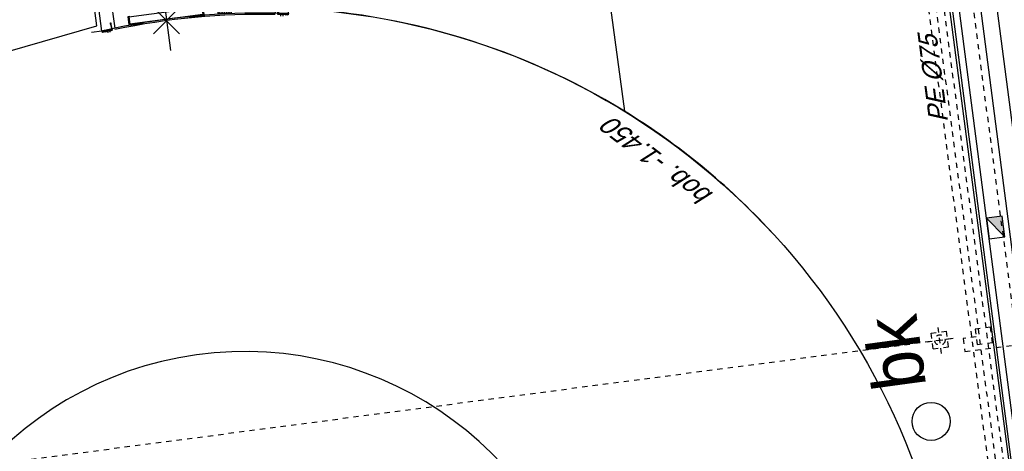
# Model space of a CAD drawing. Header units: metres. Extents: x 118052 to 118564, y 454784 to 455719.
# Tile 42 of 160: x 118227 to 118246, y 455224 to 455232. Entities that reach past the tile are written whole.
import ezdxf

# ---------------------------------------------------------------- set-up
doc = ezdxf.new("R2010")
doc.units = ezdxf.units.M
doc.header["$LTSCALE"] = 0.5
doc.header["$PDMODE"] = 3
doc.header["$PDSIZE"] = 0.25
for name, pattern in [('CENTER', [2, 1.25, -0.25, 0.25, -0.25]), ('HIDDEN2', [4.762499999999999, 3.175, -1.5875]), ('Tauw_L_Center1', [13, 8, -1.67, 1.66, -1.67]), ('Tauw_L_Center2', [6.4990000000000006, 4, -0.833, 0.833, -0.833])]:
    doc.linetypes.add(name, pattern=pattern)
for name, color, linetype in [('_gebouwen', 7, 'Continuous'), ('_molgoot', 7, 'Continuous'), ('_straatkolk', 7, 'Continuous'), ('_tb13', 7, 'Continuous'), ('_verharding', 7, 'Continuous'), ('Koningsstal VIEUWPORT', 254, 'Continuous'), ('TOPOD25', 6, 'Continuous'), ('ZU_B_-_EL999---LD_PE-65_sdr00~H_-----', 1, 'Tauw_L_Center2'), ('ZU_B_-_EL999---SYM_DRAINPUT~-_002--', 2, 'Tauw_L_Center2'), ('ZU_N_-_AB00----ONDERDEEL__18_^200~N_-----', 7, 'Continuous'), ('ZU_N_-_AL999---LP_PE-75_sdr00__18_^200~-_-----', 7, 'Continuous'), ('ZU_N_-_EL999---LB_PE-110_sdr00~H_-----', 2, 'Tauw_L_Center2'), ('ZU_N_-_EL999---LK_pvc125_sdr34~H_-----', 2, 'Tauw_L_Center2'), ('ZU_N_-_EL999---LP_PE-75_sdr00~H_-----', 2, 'Tauw_L_Center2'), ('ZU_N_-_EL999---LR_PE-110_sdr00~H_-----', 2, 'Tauw_L_Center2'), ('ZU_N_-_EL999---LW_gvk900_vgr05~H_-----', 2, 'Tauw_L_Center1'), ('ZU_N_-_EL999---LW_gvk900_vgr05~W_-----', 2, 'Continuous'), ('ZU_N_-_EL999---SYM_STRAATKOLK~-_----c', 7, 'Tauw_L_Center2'), ('ZU_N_D_EB00--F-METSELWERK~-_-----', 7, 'Continuous')]:
    doc.layers.add(name, color=color, linetype=linetype)
doc.styles.add('ROMANS', font='tcb_ltype.shx')
doc.styles.add('tcb_isocp', font='tcb_isocp.shx')
pattern_1 = [(135, (-9977.63775016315, 13604.63729068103), (-16.83798022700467, -16.83798022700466), []), (224.9999999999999, (-9977.63775016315, 13604.63729068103), (16.83798022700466, -16.83798022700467), [])]

# ---------------------------------------------------------------- blocks, each defined once
blk = doc.blocks.new('*U9')
at = {"layer": '_straatkolk'}
blk.add_hatch(color=256, dxfattribs=at).paths.add_polyline_path([(0.1997073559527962, -0.1502915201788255), (0.1997073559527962, 0.1497084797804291), (-0.2002926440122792, -0.1502915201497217)])
blk.add_lwpolyline([(0.1997073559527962, -0.1502915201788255), (0.1997073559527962, 0.1497084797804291), (-0.2002926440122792, 0.1497084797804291), (-0.2002926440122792, -0.1502915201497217)], close=True, dxfattribs=at)
blk.add_lwpolyline([(-0.2002926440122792, -0.1502915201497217), (0.1997073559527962, 0.1497084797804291)], dxfattribs=at)
blk = doc.blocks.new('_ZUSTRPBA')
at = {"linetype": 'CENTER'}
for p, q in [((-140, 0), (140, 0)), ((0, 140), (0, -140))]:
    blk.add_line(p, q, dxfattribs=at)
at = {"color": 8, "linetype": 'HIDDEN2'}
blk.add_circle((0, 0), 115, dxfattribs=at)
for radius in [95, 83]:
    blk.add_circle((0, 0), radius)
at = {"linetype": 'CENTER'}
blk.add_point((0, 0), dxfattribs=at)
blk = doc.blocks.new('KSB900')
at = {"color": 0}
for p, q in [((-725, 0), (-450, 0)), ((-450, 0), (-450, -20)), ((450, 0), (725, 0)), ((450, 0), (450, -20)), ((725, -20), (725, 0)), ((-725, -20), (-725, -9.094947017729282e-13)), ((-725, -20), (-450, -20)), ((-725, -170), (-685, -170)), ((-705, -24), (705, -24)), ((-705, -166), (-705, -24)), ((704.9999999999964, -166), (-705, -166)), ((450, -20), (725, -20)), ((725, -170), (685, -170)), ((704.9999999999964, -166), (705, -24))]:
    blk.add_line(p, q, dxfattribs=at)
for points in [[(-685, -170), (-725, -170), (-725, -20), (-685, -20)], [(-685, -166), (-721, -166), (-721, -24), (-685, -24)], [(685, -170), (725, -170), (725, -20), (685, -20)], [(685, -166), (721, -166), (721, -24), (685, -24)]]:
    blk.add_lwpolyline(points, dxfattribs=at)
blk.add_point((0, 0), dxfattribs=at)
blk = doc.blocks.new('A$C4EE30D3E')
at = {"layer": 'ZU_N_D_EB00--F-METSELWERK~-_-----'}
h = blk.add_hatch(dxfattribs=at)
h.set_pattern_fill('ANSI37,_O', color=256, scale=7.5, angle=450)
h.set_pattern_definition(pattern_1)
edge = h.paths.add_edge_path()
edge.add_line((-32.89370258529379, 1189.40447123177), (-57.90864080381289, 1186.947152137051))
edge.add_arc((-13369.98408939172, -57.40704608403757), 13370.10733388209, 365.3402394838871, 365.601176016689)
edge.add_line((-63.71371213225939, 1247.55991395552), (-38.71022441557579, 1250.131130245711))
edge.add_arc((-13369.98408939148, -57.40704608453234), 13395.24239965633, 365.34074641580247, 365.6016829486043, ccw=False)
h = blk.add_hatch(color=256, dxfattribs=at)
edge = h.paths.add_edge_path()
edge.add_arc((84.8590095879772, 1065.327986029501), 9.999999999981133, 575.0587217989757, 875.0587217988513)
edge.add_line((75.79160511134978, 1069.544877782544), (-36.44898328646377, 1059.609173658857))
edge.add_line((-36.44898328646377, 1059.609173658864), (-48.03008676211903, 1190.437331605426))
edge.add_line((-48.03008676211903, 1190.437331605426), (-57.99113526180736, 1189.555564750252))
edge.add_line((-57.99113526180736, 1189.555564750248), (-45.52826493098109, 1048.766358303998))
edge.add_line((-45.52826493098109, 1048.766358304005), (76.67337196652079, 1059.583829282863))
h = blk.add_hatch(dxfattribs=at)
h.set_pattern_fill('AR-SAND,_O', color=256, scale=5, angle=2668.310078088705)
h.set_pattern_definition([(185.8100780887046, (-6408.881172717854, -21602.00957249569), (-121.7424062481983, -212.4243824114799), [0, -193.04, 0, -215.9, 0, -206.375]), (155.8100780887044, (-6408.881172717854, -21602.00957249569), (-379.5324667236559, -186.9022697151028), [0, -104.14, 0, -173.99, 0, -66.67500000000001]), (115.8100780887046, (-6275.961533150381, -21684.07012036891), (-336.9065902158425, 207.151389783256), [0, -63.5, 0, -228.6, 0, -298.45]), (105.8100780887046, (-6275.961533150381, -21684.07012036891), (-383.4112760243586, 105.7108236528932), [0, -31.75, 0, -149.86, 0, -171.45])])
h.paths.add_polyline_path([(-13.01209924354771, -1250.000002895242), (2319.999854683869, -1250.000002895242), (4139.999854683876, -1250.000002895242), (4139.999854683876, -1000.000002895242), (6.954918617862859, -1000.000002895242, -0.004675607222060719)])
h = blk.add_hatch(dxfattribs=at)
h.set_pattern_fill('LINE,_O', color=256, scale=12.5, angle=2668.310078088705)
h.set_pattern_definition([(148.3100780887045, (-6408.881172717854, -21602.00957249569), (-20.84871643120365, -33.77023362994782), [])])
h.paths.add_polyline_path([(-13.01209924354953, -1250.000002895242), (2319.999854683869, -1250.000002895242), (4139.999854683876, -1250.000002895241), (4139.999854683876, -1000.000002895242), (6.95491861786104, -1000.000002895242, -0.004675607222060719)])
h = blk.add_hatch(color=256, dxfattribs=at)
edge = h.paths.add_edge_path()
edge.add_arc((-32.43824012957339, -2152.169178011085), 9.999999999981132, -159.22562555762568, 140.7743744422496, ccw=False)
edge.add_line((-41.78808417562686, -2155.716066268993), (-153.0100284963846, -2137.650989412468))
edge.add_line((-153.0100284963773, -2137.650989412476), (-174.0667670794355, -2267.291811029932))
edge.add_line((-174.0667670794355, -2267.291811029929), (-183.9374136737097, -2265.688584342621))
edge.add_line((-183.9374136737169, -2265.688584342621), (-161.2774484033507, -2126.177116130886))
edge.add_line((-161.2774484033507, -2126.177116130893), (-40.18485748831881, -2145.845419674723))
h = blk.add_hatch(dxfattribs=at)
h.set_pattern_fill('ANSI37,_O', color=256, scale=7.5, angle=450)
h.set_pattern_definition(pattern_1)
h.paths.add_polyline_path([(-173.8810488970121, -2266.14839284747), (-174.0667670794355, -2267.291811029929), (-183.515269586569, -2265.75715053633, -0.001095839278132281), (-193.321902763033, -2323.536728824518), (-168.7032765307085, -2327.895209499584), (-159.0652693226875, -2268.556524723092)])
h = blk.add_hatch(dxfattribs=at)
h.set_pattern_fill('10300013,O', color=256, scale=75000, angle=360)
h.set_pattern_definition([(135, (819.9998546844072, -7044.293678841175), (-106.0660171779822, -106.0660171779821), []), (135, (766.9673546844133, -7044.293678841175), (-106.0660171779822, -106.0660171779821), [])])
h.paths.add_polyline_path([(209.999854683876, -5839.293678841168), (139.9998546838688, -5839.293678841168), (139.9998546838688, -5619.293678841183), (-0.0001453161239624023, -5619.293678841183), (-0.0001453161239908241, -8469.293678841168), (1639.999854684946, -8469.293678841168), (1639.999854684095, -8354.29367884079), (1597.999854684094, -8354.29367884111), (1597.999854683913, -8259.293678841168), (209.999854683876, -8259.293678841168)])
h = blk.add_hatch(dxfattribs=at)
h.set_pattern_fill('10300013,O', color=256, scale=75000, angle=360)
h.set_pattern_definition([(135, (3624.999854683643, -7044.293678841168), (-106.0660171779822, -106.0660171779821), []), (135, (3571.967354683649, -7044.293678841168), (-106.0660171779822, -106.0660171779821), [])])
h.paths.add_polyline_path([(4389.999854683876, -5619.293678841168), (4269.999854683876, -5619.293678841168), (4269.999854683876, -5839.293678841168), (4179.999854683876, -5839.293678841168), (4179.999854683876, -8259.293678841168), (2901.999854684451, -8259.293678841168), (2901.999854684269, -8354.29367884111), (2859.999854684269, -8354.29367884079), (2859.999854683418, -8469.293678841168), (4389.999854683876, -8469.293678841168)])
for p, q in [((-38.83307721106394, 1249.999997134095), (-38.83307721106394, 1449.999997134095)), ((-32.86417785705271, 1148.270619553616), (-81.52572037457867, 1143.963027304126)), ((-38.71050183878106, 1250.131101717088), (-63.71371213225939, 1247.55991395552)), ((-32.89370258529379, 1189.40447123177), (-57.90864080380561, 1186.947152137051)), ((-28.98440369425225, 1104.442006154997), (-77.64594621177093, 1100.134413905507)), ((4139.999854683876, 999.9999971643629), (-16.67772613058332, 999.9999971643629)), ((4139.999854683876, -5619.293678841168), (4139.999854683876, 999.9999971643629)), ((262.8052948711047, 0), (-573.2396864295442, 0)), ((6.954918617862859, -1000.000002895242), (2069.999854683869, -1000.000002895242)), ((2069.999854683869, -1000.000002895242), (2319.999854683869, -1000.000002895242)), ((2319.999854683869, -1000.000002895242), (4139.999854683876, -1000.000002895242)), ((2319.999854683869, -1250.000002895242), (4139.999854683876, -1250.000002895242)), ((-155.8770257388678, -2226.338548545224), (-204.0969384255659, -2218.506493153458)), ((-148.8228283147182, -2182.907703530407), (-197.0427410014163, -2175.075648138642)), ((-168.683258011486, -2327.771960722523), (-128.5749486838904, -2080.83561042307)), ((-169.1260816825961, -2327.820356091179), (-193.7432681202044, -2323.462130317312)), ((-158.514046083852, -2268.646119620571), (-183.3238062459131, -2264.613582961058)), ((249.999854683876, -2750.000002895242), (2069.999854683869, -2750.000002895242)), ((249.999854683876, -2816.987301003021), (2069.999854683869, -2816.987301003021)), ((2319.999854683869, -2750.000002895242), (4139.999854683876, -2750.000002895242)), ((2319.999854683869, -2816.987301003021), (4139.999854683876, -2816.987301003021)), ((249.999854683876, -5361.640278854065), (2069.999854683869, -5361.640278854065)), ((2319.999854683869, -5361.640278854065), (4139.999854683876, -5361.640278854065)), ((-0.0001453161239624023, -8469.293678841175), (-0.0001453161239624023, -5619.293678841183)), ((-0.0001453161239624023, -5619.293678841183), (139.9998546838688, -5619.293678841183)), ((139.9998546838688, -5839.293678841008), (139.9998546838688, -5619.293678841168)), ((139.9998546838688, -5619.293678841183), (139.9998546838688, -5839.293678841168)), ((249.999854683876, -5486.640278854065), (2069.999854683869, -5486.640278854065)), ((2069.999854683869, -5611.640278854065), (2319.999854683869, -5611.640278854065)), ((2319.999854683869, -5486.640278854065), (4139.999854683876, -5486.640278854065)), ((4269.999854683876, -5619.293678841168), (4389.999854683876, -5619.293678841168)), ((4269.999854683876, -5839.293678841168), (4269.999854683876, -5619.293678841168)), ((4269.999854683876, -5619.293678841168), (4389.999854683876, -5619.293678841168)), ((4269.999854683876, -5839.293678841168), (4269.999854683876, -5619.293678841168)), ((4389.999854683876, -5619.293678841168), (4389.999854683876, -8469.293678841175)), ((139.9998546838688, -5839.293678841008), (249.999854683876, -5839.293678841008)), ((139.9998546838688, -5839.293678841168), (209.999854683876, -5839.293678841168)), ((209.999854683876, -8259.293678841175), (209.999854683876, -5839.293678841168)), ((249.999854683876, -7111.640278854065), (249.999854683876, -5839.293678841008)), ((249.999854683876, -5839.293678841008), (4139.999854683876, -5839.293678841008)), ((4159.999854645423, -5839.293678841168), (4069.999854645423, -5839.293678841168)), ((4139.999854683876, -7111.640278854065), (4139.999854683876, -5839.293678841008)), ((4139.999854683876, -5839.293678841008), (4269.999854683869, -5839.293678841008)), ((4139.999854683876, -5839.293678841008), (4169.999854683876, -5839.293678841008)), ((4179.999854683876, -5839.293678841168), (4179.999854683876, -8259.293678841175)), ((249.999854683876, -7111.640278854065), (4139.999854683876, -7111.640278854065)), ((-0.0001453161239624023, -7361.640278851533), (-0.0001453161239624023, -9511.295225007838)), ((249.9998547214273, -9261.295225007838), (249.9998546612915, -7361.640278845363)), ((4139.999854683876, -7361.640278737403), (249.9998546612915, -7361.640278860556)), ((4139.999854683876, -7361.640278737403), (4139.999854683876, -9261.295225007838)), ((4389.999854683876, -9511.295225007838), (4389.999854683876, -7361.640278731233)), ((209.999854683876, -8259.293678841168), (1664.999854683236, -8259.293678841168)), ((1597.999854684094, -8354.29367884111), (1597.999854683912, -8259.293678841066)), ((1609.999854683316, -8269.293678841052), (1597.999854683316, -8269.29367884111)), ((1597.999854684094, -8354.29367884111), (1597.999854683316, -8269.29367884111)), ((1664.999854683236, -8259.293678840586), (1609.999854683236, -8259.293678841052)), ((1609.999854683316, -8269.293678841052), (1609.999854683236, -8259.293678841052)), ((1664.999854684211, -8374.293678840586), (1664.999854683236, -8259.293678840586)), ((2834.999854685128, -8259.293678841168), (4179.999854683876, -8259.293678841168)), ((2834.999854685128, -8259.293678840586), (2889.999854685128, -8259.293678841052)), ((2834.999854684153, -8374.293678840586), (2834.999854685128, -8259.293678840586)), ((2889.999854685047, -8269.293678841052), (2889.999854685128, -8259.293678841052)), ((2889.999854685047, -8269.293678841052), (2901.999854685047, -8269.29367884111)), ((2901.999854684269, -8354.29367884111), (2901.999854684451, -8259.293678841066)), ((2901.999854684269, -8354.29367884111), (2901.999854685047, -8269.29367884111)), ((-0.0001453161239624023, -8469.293678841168), (4389.999854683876, -8469.293678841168)), ((1639.999854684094, -8354.29367884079), (1597.999854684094, -8354.29367884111)), ((1639.999854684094, -8354.29367884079), (1597.999854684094, -8354.29367884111)), ((1639.999854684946, -8469.29367883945), (1639.999854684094, -8354.29367884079)), ((1664.999854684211, -8374.293678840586), (1639.999854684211, -8374.29367884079)), ((1664.999854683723, -8316.820662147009), (2834.99985468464, -8316.820662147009)), ((1724.097308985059, -8316.820662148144), (1736.36602673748, -8316.820662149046)), ((1724.097308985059, -8381.815130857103), (1736.36602673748, -8381.815130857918)), ((1914.089940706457, -8733.79666702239), (1734.551874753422, -8381.815130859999)), ((2720.018102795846, -8381.815130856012), (1786.525841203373, -8381.815130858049)), ((2700.018102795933, -8342.120140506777), (1799.981606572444, -8342.120140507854)), ((1799.981606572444, -8342.120140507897), (2713.473868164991, -8342.120140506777)), ((2773.611825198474, -8381.81513085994), (1914.089940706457, -8733.79666702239)), ((2713.473868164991, -8381.81513085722), (2713.473868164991, -8342.120140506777)), ((2775.902400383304, -8316.820662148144), (2763.633682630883, -8316.820662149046)), ((2775.902400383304, -8381.815130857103), (2763.633682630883, -8381.815130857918)), ((2834.999854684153, -8374.293678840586), (2834.999854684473, -8327.005339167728)), ((2834.999854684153, -8374.293678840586), (2859.999854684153, -8374.29367884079)), ((2859.999854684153, -8374.29367884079), (2859.999854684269, -8354.29367884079)), ((2859.999854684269, -8354.29367884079), (2901.999854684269, -8354.29367884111)), ((2859.999854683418, -8469.29367883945), (2859.999854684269, -8354.29367884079)), ((2859.999854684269, -8354.29367884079), (2901.999854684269, -8354.29367884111)), ((4139.999854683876, -9261.295225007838), (249.9998547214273, -9261.295225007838)), ((-0.0001453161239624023, -9511.295225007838), (4389.999854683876, -9511.295225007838)), ((1734.99985464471, -11159.69268491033), (1734.999854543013, -9511.295225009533)), ((2654.999854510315, -9511.295225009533), (2654.999854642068, -11159.69268488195)), ((2654.999854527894, -9710.015632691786), (1734.999854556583, -9710.01563272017)), ((2654.999854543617, -9906.690315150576), (1734.999854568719, -9906.690315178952)), ((2654.999854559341, -10103.36499760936), (1734.999854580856, -10103.36499763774)), ((2654.999854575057, -10300.03968006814), (1734.999854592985, -10300.03968009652)), ((2654.99985459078, -10496.71436252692), (1734.999854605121, -10496.71436255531)), ((1694.999854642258, -11200.00000292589), (1694.999854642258, -10600.00000292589)), ((1694.999854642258, -10600.00000292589), (1734.999854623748, -10600.00000292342)), ((2654.999854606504, -10693.38904498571), (1734.999854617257, -10693.38904501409)), ((2694.99985459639, -10600.0000028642), (2654.9998546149, -10600.00000286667)), ((2694.999854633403, -11200.0000028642), (2694.99985459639, -10600.0000028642)), ((2654.99985462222, -10890.0637274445), (1734.999854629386, -10890.06372747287)), ((2654.999854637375, -11068.39145600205), (1734.999854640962, -11068.39145603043)), ((2694.999854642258, -11200.00000289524), (1694.999854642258, -11200.00000292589))]:
    blk.add_line(p, q, dxfattribs=at)
for points in [[(76.67337196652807, 1059.583829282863, 3.732050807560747), (75.79160511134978, 1069.544877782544), (-36.44898328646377, 1059.609173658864), (-48.03008676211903, 1190.437331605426), (-57.99113526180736, 1189.555564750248), (-45.52826493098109, 1048.766358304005)], [(-40.18485748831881, -2145.845419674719, -3.732050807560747), (-41.78808417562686, -2155.716066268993), (-153.0100284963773, -2137.650989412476), (-174.0667670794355, -2267.291811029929), (-183.9374136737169, -2265.688584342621), (-161.2774484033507, -2126.177116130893)], [(1204.999854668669, -8899.293678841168), (1204.999854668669, -9039.293678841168, 0.414213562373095), (1229.999854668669, -9064.293678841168), (1369.999854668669, -9064.293678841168, 0.414213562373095), (1394.999854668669, -9039.293678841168), (1394.999854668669, -8899.293678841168, 0.414213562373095), (1369.999854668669, -8874.293678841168), (1229.999854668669, -8874.293678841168, 0.414213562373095)], [(3184.999854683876, -8899.293678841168), (3184.999854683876, -9039.293678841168, -0.414213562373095), (3159.999854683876, -9064.293678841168), (3019.999854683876, -9064.293678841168, -0.414213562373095), (2994.999854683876, -9039.293678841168), (2994.999854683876, -8899.293678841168, -0.414213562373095), (3019.999854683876, -8874.293678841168), (3159.999854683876, -8874.293678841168, -0.414213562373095)]]:
    blk.add_lwpolyline(points, format="xyb", close=True, dxfattribs=at)
at = {"layer": 'ZU_N_D_EB00--F-METSELWERK~-_-----', "flags": 128}
for points in [[(-16.70270471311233, 999.9999971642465), (-38.83307721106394, 1249.999997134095)], [(4389.999854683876, -7361.640278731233), (4389.999854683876, -5839.293678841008), (4139.999854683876, -5839.293678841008)]]:
    blk.add_lwpolyline(points, dxfattribs=at)
at = {"layer": 'ZU_N_D_EB00--F-METSELWERK~-_-----'}
for points in [[(-38.83307721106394, 1249.999997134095), (4389.999854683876, 1249.999997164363), (4389.999854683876, -5619.293678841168)], [(2069.999854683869, -5611.640278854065), (2069.999854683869, -1000.000002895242)], [(2319.999854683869, -5611.640278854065), (2319.999854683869, -1000.000002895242)], [(249.999854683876, -5619.293678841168), (249.999854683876, -2156.846134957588), (-128.5851592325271, -2080.833560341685)], [(139.9998546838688, -5619.293678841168), (-0.0001453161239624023, -5619.293678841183), (-0.0001453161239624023, -2361.640278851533), (-168.683258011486, -2327.771960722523)], [(249.999854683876, -5619.293678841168), (4139.999854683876, -5619.293678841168)], [(4389.999854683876, -7361.640278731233), (-0.0001453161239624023, -7361.640278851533)], [(1684.999854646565, -11189.69113788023), (1684.999854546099, -9561.295225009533), (-50.00014524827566, -9561.295225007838), (-50.000145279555, -8547.269211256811)], [(2704.999854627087, -11189.69113783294), (2704.999854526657, -9561.29522494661), (4442.744072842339, -9561.295224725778)]]:
    blk.add_lwpolyline(points, dxfattribs=at)
at = {"layer": 'ZU_N_D_EB00--F-METSELWERK~-_-----', "flags": 128}
blk.add_lwpolyline([(4139.999854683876, -1250.000002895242), (4139.999854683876, -1000.000002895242), (6.954918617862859, -1000.000002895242, -0.004675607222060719), (-13.01209924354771, -1250.000002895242), (2319.999854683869, -1250.000002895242)], format="xyb", dxfattribs=at)
at = {"layer": 'ZU_N_D_EB00--F-METSELWERK~-_-----'}
for points in [[(2069.999854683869, -5486.640278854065), (2069.999854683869, -2236.640278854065), (1869.999854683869, -2236.640278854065), (1869.999854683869, -5486.640278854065)], [(4139.999854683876, -5486.640278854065), (4139.999854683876, -2236.640278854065), (3939.999854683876, -2236.640278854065), (3939.999854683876, -5486.640278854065)], [(1507.618902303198, -7205.35628735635), (1507.618902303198, -6655.35628735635), (812.3808070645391, -6655.35628735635), (812.3808070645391, -7205.35628735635)], [(2882.380807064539, -7205.35628735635), (2882.380807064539, -6655.35628735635), (3577.618902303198, -6655.35628735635), (3577.618902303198, -7205.35628735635)], [(1149.999854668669, -8819.293678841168), (1149.999854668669, -9119.293678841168), (1449.999854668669, -9119.293678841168), (1449.999854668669, -8819.293678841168)], [(3239.999854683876, -8819.293678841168), (3239.999854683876, -9119.293678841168), (2939.999854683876, -9119.293678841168), (2939.999854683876, -8819.293678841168)]]:
    blk.add_lwpolyline(points, close=True, dxfattribs=at)
at = {"layer": 'ZU_N_D_EB00--F-METSELWERK~-_-----', "flags": 128}
for points in [[(279.999854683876, -5959.293678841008), (235.999854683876, -5959.293678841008, -0.414213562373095), (219.999854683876, -5943.293678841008), (219.999854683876, -5855.293678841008, -0.414213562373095), (235.999854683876, -5839.293678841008), (323.999854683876, -5839.293678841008, -0.4142135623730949), (339.999854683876, -5855.293678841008), (339.999854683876, -5943.293678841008, -0.414213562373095), (323.999854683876, -5959.293678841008)], [(279.999854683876, -5949.293678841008), (235.999854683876, -5949.293678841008, -0.4142135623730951), (229.999854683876, -5943.293678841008), (229.999854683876, -5855.293678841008, -0.4142135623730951), (235.999854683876, -5849.293678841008), (323.999854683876, -5849.293678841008, -0.4142135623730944), (329.999854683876, -5855.293678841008), (329.999854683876, -5943.293678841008, -0.4142135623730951), (323.999854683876, -5949.293678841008)], [(4109.999854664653, -5959.293678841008), (4065.999854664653, -5959.293678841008, -0.414213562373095), (4049.999854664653, -5943.293678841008), (4049.999854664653, -5855.293678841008, -0.414213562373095), (4065.999854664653, -5839.293678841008), (4153.999854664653, -5839.293678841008, -0.4142135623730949), (4169.999854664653, -5855.293678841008), (4169.999854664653, -5943.293678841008, -0.414213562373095), (4153.999854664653, -5959.293678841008)], [(4109.999854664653, -5949.293678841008), (4065.999854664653, -5949.293678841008, -0.4142135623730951), (4059.999854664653, -5943.293678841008), (4059.999854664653, -5855.293678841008, -0.4142135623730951), (4065.999854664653, -5849.293678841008), (4153.999854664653, -5849.293678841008, -0.4142135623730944), (4159.999854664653, -5855.293678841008), (4159.999854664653, -5943.293678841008, -0.4142135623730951), (4153.999854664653, -5949.293678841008)], [(2194.999854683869, -7060.640278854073, -1), (2194.999854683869, -6830.640278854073, -1)], [(2194.999854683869, -7040.640278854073, -1), (2194.999854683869, -6850.640278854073, -1)], [(2194.999854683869, -7028.640278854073, -1), (2194.999854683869, -6862.640278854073, -1)], [(279.9998546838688, -8129.293678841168), (235.9998546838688, -8129.293678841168, 0.414213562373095), (219.9998546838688, -8145.293678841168), (219.9998546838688, -8233.293678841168, 0.414213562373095), (235.9998546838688, -8249.293678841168), (323.9998546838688, -8249.293678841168, 0.4142135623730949), (339.9998546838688, -8233.293678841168), (339.9998546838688, -8145.293678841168, 0.414213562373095), (323.9998546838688, -8129.293678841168)], [(279.9998546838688, -8139.293678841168), (235.9998546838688, -8139.293678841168, 0.4142135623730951), (229.9998546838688, -8145.293678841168), (229.9998546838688, -8233.293678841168, 0.4142135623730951), (235.9998546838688, -8239.293678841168), (323.9998546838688, -8239.293678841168, 0.4142135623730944), (329.9998546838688, -8233.293678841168), (329.9998546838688, -8145.293678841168, 0.4142135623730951), (323.9998546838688, -8139.293678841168)], [(4109.999854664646, -8129.293678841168), (4065.999854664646, -8129.293678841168, 0.414213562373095), (4049.999854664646, -8145.293678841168), (4049.999854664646, -8233.293678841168, 0.414213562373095), (4065.999854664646, -8249.293678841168), (4153.999854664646, -8249.293678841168, 0.4142135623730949), (4169.999854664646, -8233.293678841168), (4169.999854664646, -8145.293678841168, 0.414213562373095), (4153.999854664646, -8129.293678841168)], [(4109.999854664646, -8139.293678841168), (4065.999854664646, -8139.293678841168, 0.4142135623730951), (4059.999854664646, -8145.293678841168), (4059.999854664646, -8233.293678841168, 0.4142135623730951), (4065.999854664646, -8239.293678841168), (4153.999854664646, -8239.293678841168, 0.4142135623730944), (4159.999854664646, -8233.293678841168), (4159.999854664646, -8145.293678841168, 0.4142135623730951), (4153.999854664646, -8139.293678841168)]]:
    blk.add_lwpolyline(points, format="xyb", close=True, dxfattribs=at)
for points in [[(209.999854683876, -6469.868626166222), (209.999854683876, -8259.293678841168), (1664.999854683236, -8259.293678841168), (1664.999854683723, -8316.820662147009), (1671.780429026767, -8316.820662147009), (1671.780429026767, -8316.815130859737), (1721.780429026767, -8316.815130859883), (1741.780429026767, -8316.81513085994), (1741.780429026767, -8316.820662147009), (1746.948586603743, -8316.820662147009), (1746.948586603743, -8316.815130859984), (1779.981606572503, -8316.815130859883), (1799.981606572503, -8316.815130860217), (1799.981606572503, -8316.820662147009), (2700.018102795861, -8316.820662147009), (2700.018102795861, -8316.815130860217), (2720.018102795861, -8316.815130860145), (2753.05112276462, -8316.815130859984), (2753.05112276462, -8316.820662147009), (2758.219280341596, -8316.820662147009), (2758.219280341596, -8316.81513085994), (2778.219280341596, -8316.815130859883), (2828.219280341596, -8316.815130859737), (2828.219280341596, -8316.820662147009), (2834.99985468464, -8316.820662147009), (2834.999854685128, -8259.293678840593), (2889.999854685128, -8259.293678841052), (4179.999854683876, -8259.293678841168), (4179.999854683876, -6469.868626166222)], [(1507.618902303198, -7205.35628735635), (812.3808070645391, -7205.35628735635), (812.3808070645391, -6655.35628735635), (1507.618902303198, -6655.35628735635)], [(2882.380807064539, -7205.35628735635), (2882.380807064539, -6655.35628735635), (3577.618902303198, -6655.35628735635), (3577.618902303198, -7205.35628735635)]]:
    blk.add_lwpolyline(points, close=True, dxfattribs=at)
at = {"layer": 'ZU_N_D_EB00--F-METSELWERK~-_-----', "const_width": 2}
for points in [[(1654.780429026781, -8381.815130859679), (1722.769210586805, -8381.81513085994), (1721.780429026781, -8381.815130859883), (1721.780429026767, -8316.815130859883), (1671.780429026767, -8316.815130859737), (1671.780429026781, -8381.815130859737), (1654.780429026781, -8381.815130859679)], [(1721.780429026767, -8316.815130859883), (1741.780429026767, -8316.81513085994)], [(1721.780429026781, -8373.231417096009), (1730.739068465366, -8373.231417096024), (1729.138503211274, -8373.231417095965)], [(1747.952211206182, -8324.219237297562), (1734.551874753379, -8324.219237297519), (1734.551874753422, -8381.815130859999), (1725.983715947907, -8381.81513085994)], [(1726.38788416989, -8381.81513085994), (1799.981606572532, -8381.815130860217), (1779.981606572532, -8381.815130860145), (1779.981606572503, -8316.815130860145)], [(1779.981606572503, -8316.815130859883), (1746.948586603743, -8316.815130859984), (1746.948586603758, -8324.219237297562)], [(1779.981606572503, -8316.815130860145), (1799.981606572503, -8316.815130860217), (1799.981606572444, -8342.120140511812), (1779.981606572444, -8342.120140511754)], [(2773.611825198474, -8381.81513085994), (2700.018102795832, -8381.815130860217), (2720.018102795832, -8381.815130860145), (2720.018102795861, -8316.815130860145)], [(2720.018102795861, -8316.815130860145), (2700.018102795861, -8316.815130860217), (2700.018102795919, -8342.120140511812), (2720.018102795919, -8342.120140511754)], [(2720.018102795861, -8316.815130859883), (2753.05112276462, -8316.815130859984), (2753.051122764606, -8324.219237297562)], [(2752.047498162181, -8324.219237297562), (2765.447834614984, -8324.219237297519), (2765.447834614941, -8381.815130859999), (2774.015993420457, -8381.81513085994)], [(2778.219280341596, -8316.815130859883), (2758.219280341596, -8316.81513085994)], [(2778.219280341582, -8373.231417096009), (2769.260640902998, -8373.231417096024), (2770.861206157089, -8373.231417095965)], [(2845.219280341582, -8381.815130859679), (2777.230498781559, -8381.81513085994), (2778.219280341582, -8381.815130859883), (2778.219280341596, -8316.815130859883), (2828.219280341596, -8316.815130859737), (2828.219280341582, -8381.815130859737), (2845.219280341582, -8381.815130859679)]]:
    blk.add_lwpolyline(points, dxfattribs=at)
at = {"layer": 'ZU_N_D_EB00--F-METSELWERK~-_-----', "const_width": 4, "flags": 128}
for points in [[(1229.999854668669, -8897.293678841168, 1), (1229.999854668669, -8901.293678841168, 1)], [(1229.999854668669, -8925.293678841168, 1), (1229.999854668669, -8929.293678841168, 1)], [(1229.999854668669, -8953.293678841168, 1), (1229.999854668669, -8957.293678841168, 1)], [(1229.999854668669, -8981.293678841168, 1), (1229.999854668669, -8985.293678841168, 1)], [(1229.999854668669, -9009.293678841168, 1), (1229.999854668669, -9013.293678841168, 1)], [(1229.999854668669, -9037.293678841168, 1), (1229.999854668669, -9041.293678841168, 1)], [(1257.999854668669, -8897.293678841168, 1), (1257.999854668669, -8901.293678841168, 1)], [(1257.999854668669, -8925.293678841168, 1), (1257.999854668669, -8929.293678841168, 1)], [(1257.999854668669, -8953.293678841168, 1), (1257.999854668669, -8957.293678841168, 1)], [(1257.999854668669, -8981.293678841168, 1), (1257.999854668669, -8985.293678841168, 1)], [(1257.999854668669, -9009.293678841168, 1), (1257.999854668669, -9013.293678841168, 1)], [(1257.999854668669, -9037.293678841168, 1), (1257.999854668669, -9041.293678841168, 1)], [(1285.999854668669, -8897.293678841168, 1), (1285.999854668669, -8901.293678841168, 1)], [(1285.999854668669, -8925.293678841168, 1), (1285.999854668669, -8929.293678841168, 1)], [(1285.999854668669, -8953.293678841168, 1), (1285.999854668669, -8957.293678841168, 1)], [(1285.999854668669, -8981.293678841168, 1), (1285.999854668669, -8985.293678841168, 1)], [(1285.999854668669, -9009.293678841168, 1), (1285.999854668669, -9013.293678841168, 1)], [(1285.999854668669, -9037.293678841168, 1), (1285.999854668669, -9041.293678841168, 1)], [(1313.999854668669, -8897.293678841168, 1), (1313.999854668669, -8901.293678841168, 1)], [(1313.999854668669, -8925.293678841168, 1), (1313.999854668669, -8929.293678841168, 1)], [(1313.999854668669, -8953.293678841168, 1), (1313.999854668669, -8957.293678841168, 1)], [(1313.999854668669, -8981.293678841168, 1), (1313.999854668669, -8985.293678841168, 1)], [(1313.999854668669, -9009.293678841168, 1), (1313.999854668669, -9013.293678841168, 1)], [(1313.999854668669, -9037.293678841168, 1), (1313.999854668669, -9041.293678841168, 1)], [(1341.999854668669, -8897.293678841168, 1), (1341.999854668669, -8901.293678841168, 1)], [(1341.999854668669, -8925.293678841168, 1), (1341.999854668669, -8929.293678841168, 1)], [(1341.999854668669, -8953.293678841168, 1), (1341.999854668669, -8957.293678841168, 1)], [(1341.999854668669, -8981.293678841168, 1), (1341.999854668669, -8985.293678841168, 1)], [(1341.999854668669, -9009.293678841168, 1), (1341.999854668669, -9013.293678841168, 1)], [(1341.999854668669, -9037.293678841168, 1), (1341.999854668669, -9041.293678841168, 1)], [(1369.999854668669, -8897.293678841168, 1), (1369.999854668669, -8901.293678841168, 1)], [(1369.999854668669, -8925.293678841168, 1), (1369.999854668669, -8929.293678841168, 1)], [(1369.999854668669, -8953.293678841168, 1), (1369.999854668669, -8957.293678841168, 1)], [(1369.999854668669, -8981.293678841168, 1), (1369.999854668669, -8985.293678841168, 1)], [(1369.999854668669, -9009.293678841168, 1), (1369.999854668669, -9013.293678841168, 1)], [(1369.999854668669, -9037.293678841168, 1), (1369.999854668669, -9041.293678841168, 1)], [(3019.999854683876, -8897.293678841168, -1), (3019.999854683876, -8901.293678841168, -1)], [(3019.999854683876, -8925.293678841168, -1), (3019.999854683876, -8929.293678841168, -1)], [(3019.999854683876, -8953.293678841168, -1), (3019.999854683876, -8957.293678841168, -1)], [(3019.999854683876, -8981.293678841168, -1), (3019.999854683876, -8985.293678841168, -1)], [(3019.999854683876, -9009.293678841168, -1), (3019.999854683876, -9013.293678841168, -1)], [(3019.999854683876, -9037.293678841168, -1), (3019.999854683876, -9041.293678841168, -1)], [(3047.999854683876, -8897.293678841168, -1), (3047.999854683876, -8901.293678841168, -1)], [(3047.999854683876, -8925.293678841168, -1), (3047.999854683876, -8929.293678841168, -1)], [(3047.999854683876, -8953.293678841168, -1), (3047.999854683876, -8957.293678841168, -1)], [(3047.999854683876, -8981.293678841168, -1), (3047.999854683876, -8985.293678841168, -1)], [(3047.999854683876, -9009.293678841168, -1), (3047.999854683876, -9013.293678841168, -1)], [(3047.999854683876, -9037.293678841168, -1), (3047.999854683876, -9041.293678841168, -1)], [(3075.999854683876, -8897.293678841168, -1), (3075.999854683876, -8901.293678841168, -1)], [(3075.999854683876, -8925.293678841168, -1), (3075.999854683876, -8929.293678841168, -1)], [(3075.999854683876, -8953.293678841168, -1), (3075.999854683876, -8957.293678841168, -1)], [(3075.999854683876, -8981.293678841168, -1), (3075.999854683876, -8985.293678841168, -1)], [(3075.999854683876, -9009.293678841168, -1), (3075.999854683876, -9013.293678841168, -1)], [(3075.999854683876, -9037.293678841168, -1), (3075.999854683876, -9041.293678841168, -1)], [(3103.999854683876, -8897.293678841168, -1), (3103.999854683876, -8901.293678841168, -1)], [(3103.999854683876, -8925.293678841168, -1), (3103.999854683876, -8929.293678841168, -1)], [(3103.999854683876, -8953.293678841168, -1), (3103.999854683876, -8957.293678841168, -1)], [(3103.999854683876, -8981.293678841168, -1), (3103.999854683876, -8985.293678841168, -1)], [(3103.999854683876, -9009.293678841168, -1), (3103.999854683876, -9013.293678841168, -1)], [(3103.999854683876, -9037.293678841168, -1), (3103.999854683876, -9041.293678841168, -1)], [(3131.999854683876, -8897.293678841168, -1), (3131.999854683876, -8901.293678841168, -1)], [(3131.999854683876, -8925.293678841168, -1), (3131.999854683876, -8929.293678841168, -1)], [(3131.999854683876, -8953.293678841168, -1), (3131.999854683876, -8957.293678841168, -1)], [(3131.999854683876, -8981.293678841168, -1), (3131.999854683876, -8985.293678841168, -1)], [(3131.999854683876, -9009.293678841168, -1), (3131.999854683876, -9013.293678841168, -1)], [(3131.999854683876, -9037.293678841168, -1), (3131.999854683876, -9041.293678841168, -1)], [(3159.999854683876, -8897.293678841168, -1), (3159.999854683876, -8901.293678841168, -1)], [(3159.999854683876, -8925.293678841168, -1), (3159.999854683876, -8929.293678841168, -1)], [(3159.999854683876, -8953.293678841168, -1), (3159.999854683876, -8957.293678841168, -1)], [(3159.999854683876, -8981.293678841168, -1), (3159.999854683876, -8985.293678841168, -1)], [(3159.999854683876, -9009.293678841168, -1), (3159.999854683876, -9013.293678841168, -1)], [(3159.999854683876, -9037.293678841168, -1), (3159.999854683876, -9041.293678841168, -1)]]:
    blk.add_lwpolyline(points, format="xyb", close=True, dxfattribs=at)
at = {"layer": 'ZU_N_D_EB00--F-METSELWERK~-_-----'}
blk.add_lwpolyline([(2194.999854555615, -9518.482209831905, 0, 69.99999999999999, 0), (2194.999854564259, -9658.482209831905, 0, 0, 0), (2194.99985463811, -11068.39145601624, 0, 0, 0)], format="xyseb", dxfattribs=at)
for centre, radius, start, end in [((-13369.98408939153, -57.40704608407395), 13370.10733388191, 5.340239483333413, 5.601176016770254), ((-13369.98408939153, -57.40704608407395), 13395.24239965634, 5.340193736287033, 5.601176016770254), ((-13369.98408939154, -57.40704608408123), 13370.10733388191, 351.3118060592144, 4.527627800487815), ((-13369.98408939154, -57.40704608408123), 13395.24239965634, 351.3123129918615, 4.528134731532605), ((-13369.98408939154, -57.40704608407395), 13395.10733388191, 351.3118060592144, 351.3123102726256), ((-13369.98408939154, -57.40704608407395), 13370.10733388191, 350.2417008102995, 350.497817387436), ((-13369.98408939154, -57.40704608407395), 13395.24239965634, 350.2417008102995, 350.4977904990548), ((1648.016003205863, -8386.074334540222), 7.552685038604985, 56.21020881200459, 179.4276088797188), ((1649.201181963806, -8388.320429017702), 7.552685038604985, 56.21020881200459, 179.4276088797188), ((1650.386360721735, -8390.56652349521), 7.552685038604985, 56.21020881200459, 179.4276088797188), ((2849.613348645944, -8390.566523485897), 7.552685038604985, 0.57239112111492, 123.7897911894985), ((2850.798527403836, -8388.320429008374), 7.552685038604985, 0.57239112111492, 123.7897911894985), ((2851.983706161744, -8386.074334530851), 7.552685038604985, 0.57239112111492, 123.7897911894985)]:
    blk.add_arc(centre, radius, start, end, dxfattribs=at)
for p in [(1299.999854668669, -8969.293678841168), (3089.999854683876, -8969.293678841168)]:
    blk.add_point(p, dxfattribs=at)
at = {"layer": 'ZU_N_D_EB00--F-METSELWERK~-_-----', "rotation": 90}
for name, p in [('KSB900', (0, 0)), ('_ZUSTRPBA', (2194.999854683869, -6945.640278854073))]:
    blk.add_blockref(name, p, dxfattribs=at)
blk = doc.blocks.new('66')
at = {"linetype": 'Continuous'}
blk.add_circle((0, 0), 0.3646374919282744, dxfattribs=at)
at = {"linetype": 'Continuous', "style": 'ROMANS'}
blk.add_text('bk', height=1, dxfattribs=at).set_placement((0.6834855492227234, 0))
blk = doc.blocks.new('Leidingen')
at = {"layer": 'ZU_B_-_EL999---LD_PE-65_sdr00~H_-----'}
blk.add_lwpolyline([(-231943.9564752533, 36424.73452828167), (-231941.2052732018, 7449.734658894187)], dxfattribs=at)
at = {"layer": 'ZU_B_-_EL999---SYM_DRAINPUT~-_002--'}
for p, q in [((-231941.2459890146, 7920.670657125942), (-231941.196950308, 7404.206659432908)), ((-232091.2368792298, 7824.720414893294), (-231791.2368804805, 7824.74890018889)), ((-232091.2368792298, 7824.720414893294), (-232091.2083938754, 7524.720416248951)), ((-231791.2368804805, 7824.74890018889), (-231791.208395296, 7524.748901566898)), ((-232199.4546359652, 7674.710138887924), (-231682.9906383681, 7674.759177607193)), ((-232091.2083938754, 7524.720416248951), (-231791.208395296, 7524.748901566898))]:
    blk.add_line(p, q, dxfattribs=at)
blk.add_circle((-231941.2226371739, 7674.734658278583), 99.99999999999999, dxfattribs=at)
at = {"layer": 'ZU_N_-_EL999---LB_PE-110_sdr00~H_-----'}
blk.add_lwpolyline([(-189750.6245508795, 7068.149949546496), (-274747.4530802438, 7068.149949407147)], dxfattribs=at)
at = {"layer": 'ZU_N_-_EL999---LK_pvc125_sdr34~H_-----'}
blk.add_lwpolyline([(-231969.9615886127, 6980.167535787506), (-231969.9615886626, 7230.167535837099), (-232219.9615885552, 7230.167535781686), (-232219.6350985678, 1199.708193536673)], dxfattribs=at)
at = {"layer": 'ZU_N_-_EL999---LP_PE-75_sdr00~H_-----', "flags": 128}
blk.add_lwpolyline([(-118553.1989605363, 6962.016680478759), (-242100.8711517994, 6918.149949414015), (-260869.9927551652, 6918.149949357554), (-260869.9927551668, -569.120819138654), (-260869.9927551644, -22082.3711988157), (-262858.1002473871, -22082.37119882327)], dxfattribs=at)
at = {"layer": 'ZU_N_-_EL999---LR_PE-110_sdr00~H_-----'}
blk.add_lwpolyline([(-243248.162318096, 6768.149949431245), (-93379.19032985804, 6768.149945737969, -0.1316524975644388), (-90879.19033038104, 6098.276964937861), (-85840.80008835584, 3189.361002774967)], format="xyb", dxfattribs=at)
at = {"layer": 'ZU_N_-_EL999---LW_gvk900_vgr05~H_-----'}
blk.add_lwpolyline([(-241353.494222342, 8700.826479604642), (-241353.4942223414, 7410.1519819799, 0.414213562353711), (-240156.4942222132, 6213.1519820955), (-134155.3770706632, 6213.151982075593, 0.4142135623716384), (-132958.3770707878, 7410.151982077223), (-132958.3770707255, 9548.413386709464)], format="xyb", dxfattribs=at)
at = {"layer": 'ZU_N_-_EL999---LW_gvk900_vgr05~W_-----'}
for points in [[(-241803.4942224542, 8700.826479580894), (-241803.4942222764, 7410.151981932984, 0.4142135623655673), (-240156.4942222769, 5763.151982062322), (-134155.3770707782, 5763.151982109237, 0.4142135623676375), (-132508.3770707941, 7410.151982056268), (-132508.3770707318, 9548.41338668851)], [(-240903.4942223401, 8700.826479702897), (-240903.49422234, 7410.151982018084, 0.4142135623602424), (-240156.4942222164, 6663.151982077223), (-134155.3770707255, 6663.151982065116, 0.414213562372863), (-133408.3770709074, 7410.151982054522), (-133408.3770707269, 9548.413386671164)]]:
    blk.add_lwpolyline(points, format="xyb", dxfattribs=at)
at = {"layer": 'ZU_N_-_EL999---SYM_STRAATKOLK~-_----c', "lineweight": -3}
blk.add_lwpolyline([(-232119.9615886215, 6680.167535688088), (-231819.9615885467, 6680.16753570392), (-231819.9615884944, 6980.167535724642), (-232119.961588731, 6980.167535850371)], close=True, dxfattribs=at)
at = {"layer": 'TOPOD25', "xscale": 999.9999999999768, "yscale": 999.9999999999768, "zscale": 999.9999999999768, "rotation": 0.2803370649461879}
blk.add_blockref('66', (-233462.6716905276, 8042.793804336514), dxfattribs=at)
at = {"layer": 'ZU_N_-_AB00----ONDERDEEL__18_^200~N_-----', "style": 'tcb_isocp', "oblique": 20.00023775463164}
blk.add_text('bob. -1.450', height=359.9999999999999, rotation=45.01940321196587, dxfattribs=at).set_placement((-228609.1999801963, 11584.27994859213))
at = {"layer": 'ZU_N_-_AL999---LP_PE-75_sdr00__18_^200~-_-----', "style": 'tcb_isocp', "oblique": 20.00023775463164}
blk.add_text('PE %%12975', height=359.9999999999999, rotation=0.0202720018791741, dxfattribs=at).set_placement((-227824.1895452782, 6975.761554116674))

msp = doc.modelspace()

# ---------------------------------------------------------------- linework, layer by layer
at = {"layer": '_gebouwen'}
for points in [[(118218.6932574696, 455217.4740757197, -0.1903928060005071), (118221.0786189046, 455227.0106661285), (118218.4359035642, 455230.565550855), (118219.3351852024, 455232.7361689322), (118222.2237425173, 455235.0048644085), (118224.5279616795, 455235.2549480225), (118227.2322488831, 455231.741028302), (118228.933647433, 455232.2347928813), (118228.3543336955, 455236.6530668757), (118238.0096949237, 455237.919055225), (118237.9210275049, 455238.5790571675), (118222.1739647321, 455236.4870744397), (118219.4096640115, 455257.5879031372)], [(118242.4109828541, 455249.738843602), (118243.7727842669, 455239.3527412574), (118240.4007517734, 455238.8968988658), (118240.0469321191, 455238.8505838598), (118240.1173450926, 455238.3126697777), (118240.1173450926, 455238.3126697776), (118240.1173450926, 455238.3126697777), (118239.0563311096, 455238.1737830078), (118239.641, 455233.7146666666), (118232.5060447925, 455232.7698542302), (118232.4935957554, 455232.5771677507, -0.3475237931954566), (118245.0966921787, 455221.8203411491)]]:
    msp.add_lwpolyline(points, format="xyb", dxfattribs=at)
for centre, radius, start, end in [((118232.0127978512, 455219.2515019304), 13.32831008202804, 42.81414982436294, 58.42140618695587), ((118231.750267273, 455219.3330810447), 6.686348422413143, 9.029038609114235, 186.7721989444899)]:
    msp.add_arc(centre, radius, start, end, dxfattribs=at)
at = {"layer": '_molgoot'}
msp.add_lwpolyline([(118203.3845401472, 455307.7662387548), (118205.3278800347, 455312.0902598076, -0.2753335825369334), (118207.4343423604, 455313.6408072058), (118220.6593138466, 455315.3197879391), (118229.6722745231, 455316.4629097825, -0.4314296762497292), (118235.5288820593, 455311.6094181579), (118237.7645534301, 455294.2345154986), (118240.1099852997, 455276.4748174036, -0.4078671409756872), (118235.6078896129, 455270.3068247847), (118213.2951636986, 455267.3404608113), (118214.0120447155, 455261.9408206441, -0.3855058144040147), (118212.0002542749, 455259.1686347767), (118210.8751446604, 455259.0351567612), (118211.232292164, 455256.1391476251), (118214.247399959, 455253.8917644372), (118218.3908243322, 455254.3967495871), (118217.7590456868, 455259.4256351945, -0.4168840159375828), (118219.8598919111, 455262.091129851), (118228.4700318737, 455263.2184934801), (118236.4116755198, 455264.260790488, -0.4422444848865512), (118242.2830751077, 455259.4891696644), (118243.6775087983, 455249.3029163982), (118245.5227383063, 455234.5880861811), (118248.0496118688, 455215.1220599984)], format="xyb", dxfattribs=at)
at = {"layer": '_tb13'}
for points in [[(118216.1160568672, 455171.9957834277), (118217.5096321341, 455173.2656392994), (118222.3057269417, 455173.9176763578), (118222.9812558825, 455168.7655942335), (118226.3761837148, 455169.2107292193, 0.2099485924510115), (118231.7607491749, 455167.3336788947), (118245.9440234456, 455169.2404303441, 0.435061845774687), (118252.5911611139, 455177.2882803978), (118250.8848942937, 455190.110920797), (118247.6529236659, 455215.0706939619), (118245.1259546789, 455234.537455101), (118243.2808983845, 455249.2509040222), (118241.8845431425, 455259.4511941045, 0.4434917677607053), (118236.4677419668, 455263.8647185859), (118228.5220832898, 455262.8218946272), (118219.9083316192, 455261.6940580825, 0.417287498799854), (118218.1559912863, 455259.4749754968), (118218.8377493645, 455254.0482593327), (118214.1367835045, 455253.4753231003), (118212.805, 455254.468)], [(118216.0288442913, 455172.092189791), (118217.452, 455173.389), (118222.417, 455174.064), (118223.09325198, 455168.9113916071), (118226.422, 455169.346, 0.212013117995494), (118231.747, 455167.463), (118245.9267025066, 455169.3692712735, 0.4383998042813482), (118252.453, 455177.341), (118250.756, 455190.094), (118247.524, 455215.054), (118244.997, 455234.521), (118243.152, 455249.234), (118241.755, 455259.439, 0.4439321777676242), (118236.486, 455263.736), (118228.539, 455262.693), (118219.924, 455261.565, 0.417445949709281), (118218.285, 455259.491), (118218.983, 455253.935), (118214.101, 455253.34), (118212.7229341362, 455254.3624032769)]]:
    msp.add_lwpolyline(points, format="xyb", dxfattribs=at)
at = {"layer": '_verharding'}
msp.add_lwpolyline([(118238.5943694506, 455233.5681410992), (118238.5943694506, 455233.5681410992), (118238.9924027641, 455230.6061910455, 0.1286004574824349), (118232.4935957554, 455232.5771677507), (118232.5060447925, 455232.7698542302), (118238.5943694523, 455233.5681410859)], format="xyb", dxfattribs=at)

# ---------------------------------------------------------------- block references
at = {"layer": '_gebouwen', "xscale": 0.0009975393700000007, "yscale": 0.0009975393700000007, "zscale": 0.0009975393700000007, "rotation": 97.46987594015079}
msp.add_blockref('A$C4EE30D3E', (118230.2600890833, 455232.3324238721), dxfattribs=at)
at = {"layer": '_molgoot', "rotation": 97.45761760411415}
msp.add_blockref('*U9', (118246.0756014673, 455228.3847225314), dxfattribs=at)
at = {"layer": 'Koningsstal VIEUWPORT', "color": 6, "xscale": 0.0009975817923, "yscale": 0.0009975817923, "zscale": 0.0009975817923, "rotation": 97.46987594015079}
msp.add_blockref('Leidingen', (118222.5204054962, 455456.6506997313), dxfattribs=at)

doc.saveas('drawing.dxf')
